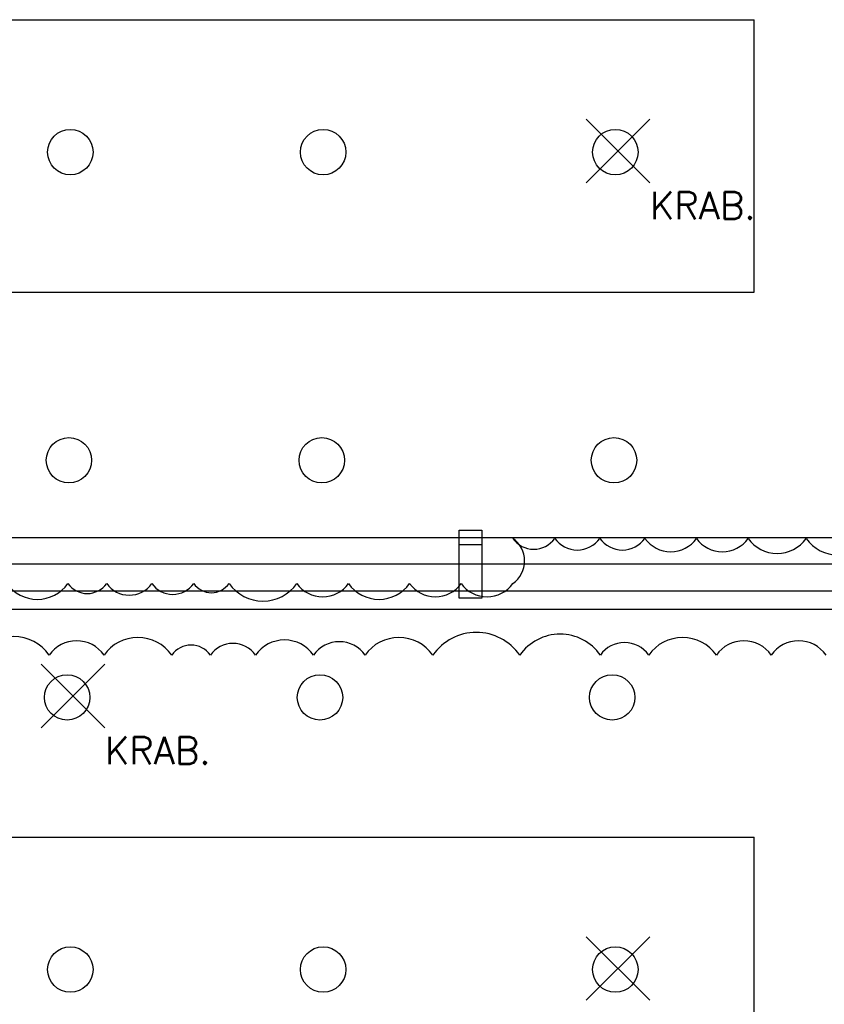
# Model space of a CAD drawing. Header units: millimetres. Extents: x -1190408159 to 361788912, y -2544212749 to 93633750.
# Tile 25 of 69: x 133328 to 151045, y 53312 to 74994. Entities that reach past the tile are written whole.
import ezdxf

# ---------------------------------------------------------------- set-up
doc = ezdxf.new("R2010")
doc.units = ezdxf.units.MM
doc.linetypes.add('DIVIDE', pattern=[31.75, 12.7, -6.35, 0, -6.35, 0, -6.35])
for name, color, linetype in [('6-TEXT', 3, 'Continuous'), ('7-ČÍSLO-OBVODU', 3, 'Continuous'), ('A-SVĚTLA-1', 5, 'Continuous'), ('NAD', 7, 'DIVIDE'), ('OA-TENKA', 7, 'Continuous'), ('SKELET', 6, 'Continuous'), ('STAVBA', 7, 'Continuous')]:
    doc.layers.add(name, color=color, linetype=linetype)
doc.styles.add('ROMANS', font='romans.shx')

msp = doc.modelspace()

# ---------------------------------------------------------------- linework, layer by layer
at = {"layer": '6-TEXT'}
for p, q in [((145800, 72800), (147200, 71400)), ((147200, 72800), (145800, 71400)), ((133800, 60800), (135200, 59400)), ((135200, 60800), (133800, 59400)), ((145800, 54800), (147200, 53400)), ((147200, 54800), (145800, 53400))]:
    msp.add_line(p, q, dxfattribs=at)
at = {"layer": '7-ČÍSLO-OBVODU'}
for points in [[(133042.85589, 62579.60428, 0.52056705), (134391.35301, 62579.60428, 0.52056705), (135243.01269, 62579.60428, 0.52056705), (136236.68758, 62579.60428, 0.52056705), (137159.35487, 62579.60428, 0.52056705), (137940.00693, 62579.60428, 0.52056705), (139430.51928, 62579.60428, 0.52056705), (140565.99357, 62579.60428, 0.52056705), (141914.49069, 62579.60428, 0.52056705), (143050.18081, 62579.60428, 0.52056705), (144185.6551, 62579.60428, 0.52056705), (144185.6551, 63572.57145, 0.52056705), (145108.32238, 63572.57145, 0.52056705), (146101.99728, 63572.57145, 0.52056705), (147095.67217, 63572.57145, 0.52056705), (148231.14646, 63572.57145, 0.52056705), (149366.83658, 63572.57145, 0.52056705), (150644.32609, 63572.57145, 0.52056705), (152063.83083, 63572.57145, 0.52056705)], [(151082.45816, 61001.91274, 0.52056705), (149875.76043, 61001.91274, 0.52056705), (148669.27853, 61001.91274, 0.52056705), (147178.76619, 61001.91274, 0.52056705), (146114.29951, 61001.91274, 0.52056705), (144339.97255, 61001.91274, 0.52056705), (142423.63037, 61001.91274, 0.52056705), (140933.11802, 61001.91274, 0.52056705), (139797.64373, 61001.91274, 0.52056705), (138520.15422, 61001.91274, 0.52056705), (137526.47933, 61001.91274, 0.52056705), (136674.81965, 61001.91274, 0.52056705), (135184.30731, 61001.91274, 0.52056705), (133977.82541, 61001.91274, 0.52056705), (132416.30545, 61001.91274, 0.52056705)]]:
    msp.add_lwpolyline(points, format="xyb", dxfattribs=at)
at = {"layer": 'A-SVĚTLA-1'}
for centre in [(134442.30043, 72077.66865), (134442.30043, 72077.66865), (140009.48015, 72077.66865), (146443.86991, 72077.66865), (134411.98306, 65291.80258), (139979.16278, 65291.80258), (146413.55254, 65291.80258), (134372.44833, 60070.04502), (134372.44833, 60070.04502), (139939.62804, 60070.04502), (146374.0178, 60070.04502), (134442.30043, 54077.66865), (134442.30043, 54077.66865), (140009.48015, 54077.66865), (146443.86991, 54077.66865)]:
    msp.add_circle(centre, 500, dxfattribs=at)
at = {"layer": 'NAD', "linetype": 'ByBlock'}
for p, q in [((149501.37506, 68993.90055), (149501.37506, 74993.90055)), ((149501.37506, 50993.90055), (149501.37506, 56993.90055))]:
    msp.add_line(p, q, dxfattribs=at)
at = {"layer": 'OA-TENKA', "linetype": 'ByBlock', "ltscale": 75}
for p, q in [((16501.37506, 74993.90055), (149501.37506, 74993.90055)), ((16501.37506, 68993.90055), (149501.37506, 68993.90055)), ((10451.37506, 63591.35684), (155501.37506, 63591.35684)), ((10451.37506, 62414.18463), (155501.37506, 62414.18463)), ((10451.37506, 62014.18463), (155501.37506, 62014.18463)), ((16501.37506, 56993.90055), (149501.37506, 56993.90055))]:
    msp.add_line(p, q, dxfattribs=at)
at = {"layer": 'SKELET', "linetype": 'ByBlock', "ltscale": 2}
msp.add_line((143001.37506, 63433.90055), (143501.37506, 63433.90055), dxfattribs=at)
msp.add_lwpolyline([(143501.37506, 62253.90055), (143001.37506, 62253.90055), (143001.37506, 63753.90055), (143501.37506, 63753.90055)], close=True, dxfattribs=at)
at = {"layer": 'STAVBA', "linetype": 'ByBlock', "ltscale": 2}
msp.add_line((155001.37506, 63003.90055), (58451.37506, 63003.90055), dxfattribs=at)

# ---------------------------------------------------------------- texts
at = {"layer": '6-TEXT', "ltscale": 25, "style": 'ROMANS'}
for p in [(147200, 70600), (135200, 58600)]:
    msp.add_text('KRAB.', height=600, dxfattribs=at).set_placement(p)

doc.saveas('drawing.dxf')
